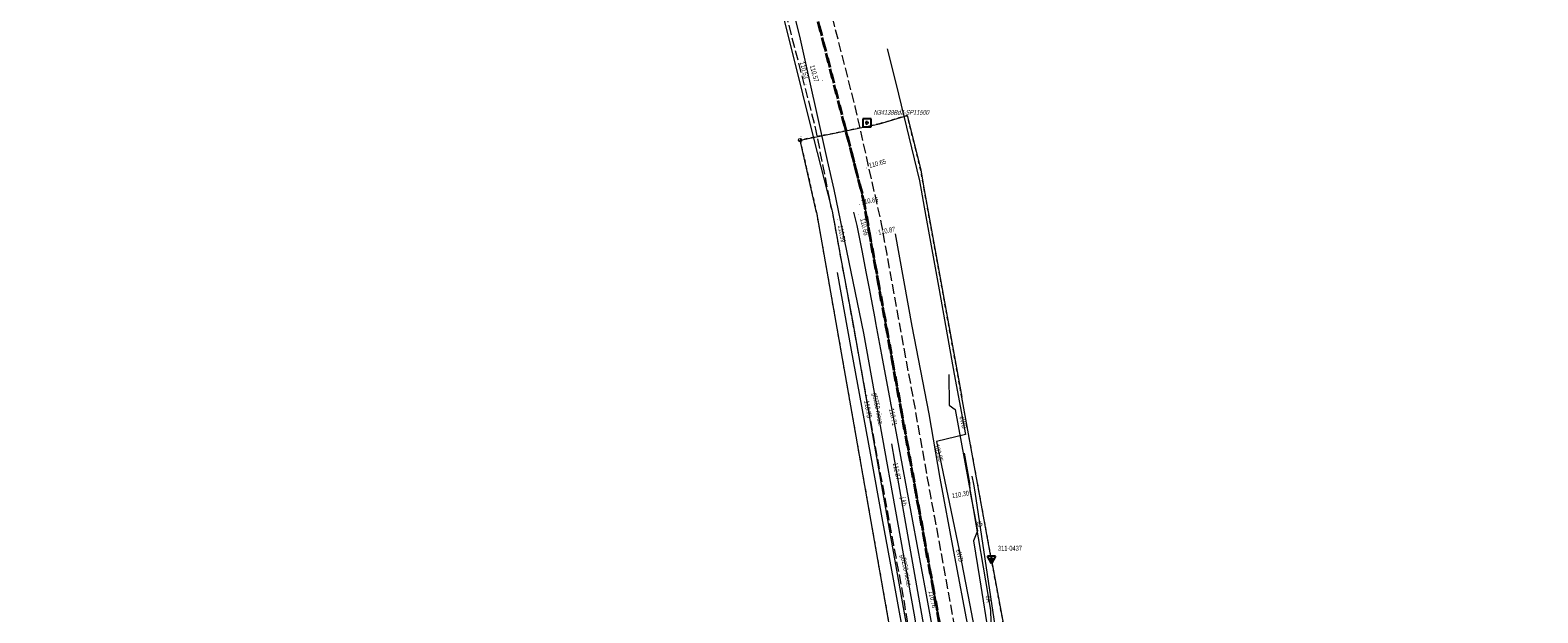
# Model space of a CAD drawing. Header units: metres. Extents: x 0 to 8432273, y 0 to 5705512.
# Tile 29 of 32: x 8403812 to 8404044, y 5705199 to 5705288. Entities that reach past the tile are written whole.
import ezdxf
from ezdxf.enums import TextEntityAlignment as Align

# ---------------------------------------------------------------- set-up
doc = ezdxf.new("R2010")
doc.units = ezdxf.units.M
doc.header["$MEASUREMENT"] = 0
for name, pattern in [('1.5_0.5', [2, 1.5, -0.5]), ('1.5_1.0', [2.5, 1.5, -1]), ('219-500', [0]), ('egug-500', [1, 0.5, -0.5])]:
    doc.linetypes.add(name, pattern=pattern)
doc.layers.get('0').update_dxf_attribs({"color": 250, "linetype": 'CONTINUOUS', "lineweight": 100})
for name, color, linetype in [('202-punkt graniczny', 7, 'CONTINUOUS'), ('202-punkt graniczny-Atr103', 7, 'CONTINUOUS'), ('203-punkt graniczny', 7, 'CONTINUOUS'), ('216-obręb ewidencyjny', 7, 'CONTINUOUS'), ('218-kontur użytku gruntowego', 7, 'CONTINUOUS'), ('219-działka ewidencyjna', 7, 'CONTINUOUS'), ('jezdnia', 7, 'CONTINUOUS'), ('jezdnia-Atr17', 7, 'CONTINUOUS'), ('pikieta sztuczna', 7, 'CONTINUOUS'), ('pikieta sztuczna-Atr2', 7, 'CONTINUOUS'), ('przewód elektroenergetyczny podziemny', 7, 'CONTINUOUS'), ('przewód elektroenergetyczny podziemny-Atr1', 7, 'CONTINUOUS'), ('przewód gazowy', 7, 'CONTINUOUS'), ('przewód gazowy-Atr1', 7, 'CONTINUOUS'), ('przewód kanalizacyjny', 7, 'CONTINUOUS'), ('przewód telekomunikacyjny podziemny', 7, 'CONTINUOUS'), ('przewód telekomunikacyjny podziemny-Atr1', 7, 'CONTINUOUS'), ('przewód wodociągowy', 7, 'CONTINUOUS'), ('rzędna', 7, 'CONTINUOUS'), ('rzędna-Atr2', 7, 'CONTINUOUS'), ('Szczegółowa osnowa geodezyjna pozioma', 7, 'CONTINUOUS'), ('Szczegółowa osnowa geodezyjna pozioma-Atr103', 7, 'CONTINUOUS'), ('Szczegółowa osnowa geodezyjna wysokościowa', 7, 'CONTINUOUS'), ('Szczegółowa osnowa geodezyjna wysokościowa-Atr103', 7, 'CONTINUOUS')]:
    doc.layers.add(name, color=color, linetype=linetype)
doc.layers.add('PL_AR_01-MAPA dwg', color=7, linetype='CONTINUOUS', lineweight=15)
doc.styles.get("Standard").update_dxf_attribs({"font": 'arial.ttf', "width": 0.75})

# ---------------------------------------------------------------- blocks, each defined once
blk = doc.blocks.new('202')
at = {"color": 0, "linetype": 'Continuous', "lineweight": 0}
blk.add_circle((0, 0), 0.25, dxfattribs=at)
blk = doc.blocks.new('203')
at = {"linetype": 'Continuous', "lineweight": 0}
h = blk.add_hatch(color=0, dxfattribs=at)
edge = h.paths.add_edge_path()
edge.add_arc((0, 0), 0.045, 0, 360)
blk = doc.blocks.new('PW01')
at = {"linetype": 'Continuous', "lineweight": 13}
h = blk.add_hatch(color=0, dxfattribs=at)
edge = h.paths.add_edge_path()
edge.add_arc((0, 0), 0.045, 0, 360)
blk = doc.blocks.new('OSSP')
at = {"color": 0}
for p, q in [((-0.626, 0.625), (-0.626, -0.625)), ((-0.626, 0.625), (-0.626, -0.625)), ((0.624, 0.625), (-0.626, 0.625)), ((0.624, 0.625), (-0.626, 0.625)), ((0.3, 0), (-0.3, 0)), ((0.3, 0), (-0.3, 0)), ((0, -0.3), (0, 0.3)), ((0, -0.3), (0, 0.3)), ((0.624, -0.625), (0.624, 0.625)), ((0.624, -0.625), (0.624, 0.625)), ((-0.626, -0.625), (0.624, -0.625)), ((-0.626, -0.625), (0.624, -0.625))]:
    blk.add_line(p, q, dxfattribs=at)
blk = doc.blocks.new('OSSH')
at = {"color": 0}
for p, q in [((0, -0.721), (-0.624, 0.362)), ((0.626, 0.362), (-0.624, 0.362)), ((-0.25, 0), (0.25, 0)), ((0.626, 0.362), (0, -0.721)), ((0, -0.25), (0, 0.25))]:
    blk.add_line(p, q, dxfattribs=at)
blk = doc.blocks.new('MDCP')
at = {"layer": '216-obręb ewidencyjny', "color": 7, "linetype": '1.5_1.0', "lineweight": 35, "flags": 128}
for points in [[(8404146.36, 5705453.78), (8404111.36, 5705441.78), (8403920.07, 5705370.27), (8403918.77, 5705369.78), (8403913.37, 5705367.76), (8403915.1, 5705360.63), (8403917.12, 5705352.7), (8403937.18, 5705274.23), (8403937.59, 5705272.63), (8403940.13, 5705262.66), (8403940.22, 5705262.31), (8403964.9, 5705124.72), (8403969.67, 5705098.09), (8403969.09, 5705097.93), (8403972.52, 5705080.46), (8404007.86, 5704900.21), (8404028.72, 5704792.65), (8404031.53, 5704778.14), (8404034.31, 5704763.98), (8404037.3, 5704748.7), (8404437.69, 5704886.35), (8404446.65, 5704889.43), (8404442.5, 5704900.38), (8404437.79, 5704912.81), (8404423.41, 5704948.87), (8404412, 5704978.45), (8404391.39, 5705031.85), (8404368.9, 5705090.84), (8404326.69, 5705200.83), (8404224.84, 5705466.28), (8404217.17, 5705484), (8404208.12, 5705480.14)], [(8403760.53, 5704983.8), (8403772.16, 5704956.32), (8403783.97, 5704928.9), (8403796.93, 5704901.95), (8403810.73, 5704875.32), (8403896, 5704716.69), (8403923.05, 5704725.94), (8403950.42, 5704735.3), (8403953.23, 5704736.26), (8403971.83, 5704742.61), (8403985.59, 5704747.32), (8403996.61, 5704751.09), (8404027.05, 5704761.5), (8404034.31, 5704763.98), (8404031.53, 5704778.14), (8404028.72, 5704792.65), (8404007.86, 5704900.21), (8403972.52, 5705080.46), (8403969.09, 5705097.93), (8403969.67, 5705098.09), (8403964.9, 5705124.72), (8403940.22, 5705262.31), (8403940.13, 5705262.66), (8403937.59, 5705272.63), (8403937.18, 5705274.23), (8403917.12, 5705352.7), (8403915.1, 5705360.63), (8403913.37, 5705367.76), (8403907.57, 5705366.21), (8403906.68, 5705365.97), (8403741.4, 5705321.73), (8403658.61, 5705306.16), (8403636.61, 5705302.03), (8403640.06, 5705284.49), (8403643.45, 5705270.12), (8403647.87, 5705256.11), (8403653.3, 5705242.46), (8403659.76, 5705229.18), (8403681.03, 5705189.21), (8403695.31, 5705162.42), (8403706.59, 5705141.24), (8403707.43, 5705139.55), (8403711.83, 5705130.69), (8403716.4, 5705119.87), (8403717.9, 5705115.68), (8403720.35, 5705108.82), (8403723.64, 5705097.5), (8403731.6, 5705068.58), (8403738.71, 5705045.47), (8403740.4, 5705039.99), (8403750.38, 5705011.87)]]:
    blk.add_lwpolyline(points, close=True, dxfattribs=at)
at = {"layer": '218-kontur użytku gruntowego', "color": 3, "linetype": 'egug-500', "lineweight": 18, "flags": 128}
for points in [[(8403946.99, 5705274.98), (8403942.73, 5705273.69)], [(8403948.25, 5705269.92), (8403946.99, 5705274.98)], [(8403937.59, 5705272.63), (8403930.55, 5705271.19)], [(8403942.73, 5705273.69), (8403937.59, 5705272.63)], [(8403937.59, 5705272.63), (8403940.13, 5705262.66)], [(8403940.13, 5705262.66), (8403937.59, 5705272.63)], [(8403930.55, 5705271.19), (8403933.07, 5705260.07)], [(8403949.06, 5705266.58), (8403948.25, 5705269.92)], [(8403949.6, 5705263.58), (8403949.06, 5705266.58)], [(8403940.13, 5705262.66), (8403940.22, 5705262.31)], [(8403940.22, 5705262.31), (8403940.13, 5705262.66)], [(8403955.36, 5705231.74), (8403949.6, 5705263.58)], [(8403940.22, 5705262.31), (8403964.9, 5705124.72)], [(8403964.9, 5705124.72), (8403940.22, 5705262.31)], [(8403933.07, 5705260.07), (8403946.84, 5705181.84)], [(8403959.83, 5705207.32), (8403955.36, 5705231.74)], [(8403963.76, 5705186.06), (8403959.83, 5705207.32)]]:
    blk.add_lwpolyline(points, dxfattribs=at)
at = {"layer": '219-działka ewidencyjna', "color": 7, "linetype": '219-500', "lineweight": 18, "flags": 128}
for points in [[(8403942.73, 5705273.69), (8403946.99, 5705274.98)], [(8403946.99, 5705274.98), (8403948.25, 5705269.92)], [(8403930.55, 5705271.19), (8403937.59, 5705272.63)], [(8403937.59, 5705272.63), (8403942.73, 5705273.69)], [(8403940.13, 5705262.66), (8403937.59, 5705272.63)], [(8403933.07, 5705260.07), (8403930.55, 5705271.19)], [(8403948.25, 5705269.92), (8403949.06, 5705266.58)], [(8403949.06, 5705266.58), (8403949.6, 5705263.58)], [(8403940.13, 5705262.66), (8403940.22, 5705262.31)], [(8403949.6, 5705263.58), (8403955.36, 5705231.74)], [(8403940.22, 5705262.31), (8403964.9, 5705124.72)], [(8403933.07, 5705260.07), (8403946.84, 5705181.84)], [(8403959.83, 5705207.32), (8403955.36, 5705231.74)], [(8403959.83, 5705207.32), (8403963.76, 5705186.06)]]:
    blk.add_lwpolyline(points, dxfattribs=at)
at = {"layer": 'jezdnia', "color": 7, "linetype": '1.5_0.5', "lineweight": 18, "flags": 128}
blk.add_lwpolyline([(8403965.56, 5705094.62), (8403976.52, 5705099.52), (8403970.64, 5705112.56), (8403970.21, 5705113.01), (8403969.73, 5705113.69), (8403969.28, 5705114.59), (8403968.97, 5705115.6), (8403968.88, 5705116.19), (8403968.54, 5705118.08), (8403967.51, 5705123.81), (8403961.94, 5705154.49), (8403961.55, 5705156.68), (8403958.13, 5705174.86), (8403957.95, 5705175.89), (8403955.65, 5705188.81), (8403955.33, 5705190.55), (8403954.82, 5705193.58), (8403954.14, 5705197.3), (8403952.88, 5705204.23), (8403951.21, 5705213.28), (8403950.65, 5705216.3), (8403950.5, 5705217.12), (8403949.06, 5705225.24), (8403948.18, 5705230.23), (8403945.61, 5705244.2), (8403943.89, 5705253.72), (8403943.11, 5705258.07), (8403939.01, 5705276.36), (8403938.49, 5705278.39), (8403935.84, 5705288.77), (8403930.99, 5705307.92), (8403928.13, 5705319.63), (8403916.45, 5705336.63), (8403920.36, 5705321.31), (8403932.8, 5705273.44), (8403932.97, 5705272.62), (8403935.24, 5705261.09), (8403935.43, 5705260.51), (8403938.89, 5705241.56), (8403940.71, 5705231.6), (8403942.15, 5705223.6), (8403943.39, 5705217.2), (8403944.88, 5705209.05), (8403946.59, 5705199.97), (8403946.71, 5705198.98), (8403947.87, 5705192.44), (8403948.92, 5705186.84), (8403951.72, 5705171.23), (8403953.4, 5705161.77), (8403954.32, 5705156.69), (8403956.96, 5705141.83), (8403957.03, 5705141.55), (8403957.08, 5705141.05), (8403957.1, 5705140.55), (8403960.13, 5705123.23), (8403960.82, 5705120.42), (8403961.03, 5705119.34), (8403962.11, 5705114.4), (8403962.32, 5705112.99), (8403962.43, 5705111.56), (8403962.43, 5705110.73)], close=True, dxfattribs=at)
at = {"layer": 'przewód elektroenergetyczny podziemny', "color": 1, "linetype": 'Continuous', "lineweight": 18, "flags": 128}
for points in [[(8403961.44, 5705113.03), (8403960.41, 5705118.94), (8403958.95, 5705127.88), (8403956.67, 5705141.63), (8403954.98, 5705151.11), (8403953.05, 5705162.56), (8403949.87, 5705180.19), (8403946.52, 5705198.95), (8403943.99, 5705212.94), (8403941.55, 5705226.85), (8403938.74, 5705242.88), (8403936.68, 5705253.84), (8403935.54, 5705260.27), (8403935.37, 5705260.92), (8403932.73, 5705271.31), (8403929.24, 5705285.31), (8403926.39, 5705296.72)], [(8403943.93, 5705285.18), (8403945.26, 5705279.92), (8403948.85, 5705264.94), (8403949.86, 5705259.49), (8403951.9, 5705248.2), (8403954.2, 5705235.27), (8403955.94, 5705226.01), (8403951.5, 5705224.96), (8403954.95, 5705208.26), (8403956.61, 5705199.84), (8403957.67, 5705194.24), (8403959.01, 5705187.11), (8403961.09, 5705176.7), (8403962.16, 5705171.22), (8403963.12, 5705166.36), (8403964.98, 5705156.96), (8403966.8, 5705147.43), (8403968.79, 5705137.26), (8403970.04, 5705137.39)], [(8403945.12, 5705256.83), (8403947.71, 5705242.63), (8403950.28, 5705229.18), (8403952.01, 5705219.31), (8403954.06, 5705208.07), (8403956.4, 5705195.92), (8403957.04, 5705191.64), (8403959.84, 5705176.42), (8403962.41, 5705162.61), (8403963.82, 5705154.89), (8403966.14, 5705142.38), (8403968.03, 5705132.32)], [(8403955.36, 5705145.41), (8403952.95, 5705159.2), (8403950.79, 5705171.46), (8403949.28, 5705179.93), (8403947.07, 5705191.75), (8403944.86, 5705203.84), (8403943.26, 5705212.7), (8403941.37, 5705223.16), (8403938.46, 5705238.98), (8403936.3, 5705250.86)], [(8403953.35, 5705235.21), (8403953.43, 5705230.52), (8403954.36, 5705229.86), (8403956.72, 5705216.77), (8403959.77, 5705199.06), (8403959.83, 5705197.29), (8403960.4, 5705194.4), (8403964.81, 5705172.77), (8403965.83, 5705164.9), (8403966.91, 5705159.35)], [(8403955.73, 5705223.18), (8403956.56, 5705218.63), (8403956.61, 5705217.37), (8403957.25, 5705213.97), (8403957.77, 5705211.26), (8403957.13, 5705209.74), (8403958.05, 5705204.02), (8403959.57, 5705194.71), (8403960.44, 5705191.17), (8403962.07, 5705181.77), (8403963.58, 5705172.67), (8403965.25, 5705163.77), (8403966.16, 5705160.09), (8403967.93, 5705149.84), (8403969.53, 5705140.56), (8403970.04, 5705137.39), (8403970.16, 5705136.67), (8403971.78, 5705127.09), (8403972.18, 5705124.72), (8403972.54, 5705123.73), (8403973.09, 5705123.7)]]:
    blk.add_lwpolyline(points, dxfattribs=at)
at = {"layer": 'przewód gazowy', "color": 52, "linetype": 'Continuous', "lineweight": 18, "flags": 128}
blk.add_lwpolyline([(8403917.68, 5705337.77), (8403926.64, 5705302.34), (8403930.45, 5705287.15), (8403934.73, 5705268.06), (8403935.73, 5705263.62), (8403940.28, 5705241.58), (8403948.02, 5705198.62), (8403960.57, 5705125.21)], dxfattribs=at)
at = {"layer": 'przewód kanalizacyjny', "color": 34, "linetype": 'Continuous', "lineweight": 18, "flags": 128}
blk.add_lwpolyline([(8403967.14, 5705110.48), (8403966.7, 5705112.59), (8403965.18, 5705120.5), (8403959.79, 5705147.37), (8403957.5, 5705159.8), (8403956.79, 5705163.66), (8403953.42, 5705182.69), (8403951.25, 5705194.13), (8403949.85, 5705202), (8403947.87, 5705212.71), (8403946, 5705222.64), (8403945.74, 5705224.06), (8403943.1, 5705238.26), (8403942.18, 5705243.18), (8403942.06, 5705243.81), (8403941.3, 5705247.87), (8403941.24, 5705248.15), (8403940.76, 5705250.71), (8403940.07, 5705254.27), (8403939.32, 5705258.11), (8403938.82, 5705260.16)], dxfattribs=at)
at = {"layer": 'przewód telekomunikacyjny podziemny', "color": 30, "linetype": 'Continuous', "lineweight": 18, "flags": 128}
blk.add_lwpolyline([(8403956.92, 5705219.62), (8403957.13, 5705218.42), (8403957.34, 5705217.22), (8403960.8, 5705194.27), (8403964.54, 5705174.72), (8403968.43, 5705152.63), (8403975.64, 5705116.64)], dxfattribs=at)
at = {"layer": 'przewód wodociągowy', "color": 5, "linetype": 'Continuous', "lineweight": 18, "flags": 128}
blk.add_lwpolyline([(8403960.54, 5705136.58), (8403957.14, 5705153.9), (8403955.1, 5705165.41), (8403949.39, 5705197.62), (8403945.08, 5705221.96), (8403944.61, 5705224.59)], dxfattribs=at)
at = {"layer": '202-punkt graniczny', "color": 7, "linetype": 'Continuous', "lineweight": 18}
blk.add_blockref('202', (8403930.55, 5705271.19), dxfattribs=at)
at = {"layer": '203-punkt graniczny', "color": 7, "linetype": 'Continuous', "lineweight": 18}
for p in [(8403946.99, 5705274.98), (8403937.59, 5705272.63), (8403942.73, 5705273.69), (8403948.25, 5705269.92), (8403949.06, 5705266.58), (8403940.13, 5705262.66), (8403949.6, 5705263.58), (8403940.22, 5705262.31), (8403933.07, 5705260.07), (8403955.36, 5705231.74), (8403959.83, 5705207.32)]:
    blk.add_blockref('203', p, dxfattribs=at)
at = {"layer": 'pikieta sztuczna', "color": 7, "linetype": 'Continuous', "lineweight": 13}
for p in [(8403931.45, 5705279.75), (8403933.97, 5705280.31), (8403940.71, 5705266.91), (8403939.69, 5705261.29), (8403936.26, 5705259.03), (8403939.52, 5705259.78), (8403942.32, 5705256.95), (8403940.82, 5705231.98), (8403944.36, 5705230.59), (8403950.09, 5705202.51)]:
    blk.add_blockref('PW01', p, dxfattribs=at)
at = {"layer": 'rzędna', "color": 1, "linetype": 'Continuous', "lineweight": 18, "rotation": 179.999}
blk.add_blockref('PW01', (8403951.5, 5705224.96), dxfattribs=at)
at = {"layer": 'rzędna', "color": 5, "linetype": 'Continuous', "lineweight": 18}
blk.add_blockref('PW01', (8403945.08, 5705221.96), dxfattribs=at)
at = {"layer": 'rzędna', "color": 30, "linetype": 'Continuous', "lineweight": 18}
blk.add_blockref('PW01', (8403957.34, 5705217.22), dxfattribs=at)
at = {"layer": 'Szczegółowa osnowa geodezyjna pozioma', "color": 7, "linetype": 'Continuous', "lineweight": 18}
blk.add_blockref('OSSP', (8403940.81, 5705273.85), dxfattribs=at)
at = {"layer": 'Szczegółowa osnowa geodezyjna wysokościowa', "color": 7, "linetype": 'Continuous', "lineweight": 18}
blk.add_blockref('OSSH', (8403959.9, 5705206.98), dxfattribs=at)
at = {"layer": '202-punkt graniczny-Atr103', "color": 7, "width": 0.667}
blk.add_text('-', height=0.75, dxfattribs=at).set_placement((8403930.55, 5705271.19), align=Align.BOTTOM_LEFT)
blk.add_text('-', height=0.75, dxfattribs=at).set_placement((8403930.55, 5705271.19), align=Align.BOTTOM_LEFT)
at = {"layer": 'jezdnia-Atr17', "color": 7, "width": 0.667}
blk.add_text('j.kb.', height=0.75, rotation=281.559, dxfattribs=at).set_placement((8403946.48, 5705215.62), align=Align.MIDDLE_CENTER)
at = {"layer": 'pikieta sztuczna-Atr2', "color": 7, "width": 0.667}
blk.add_text('110.53', height=0.75, rotation=283.811, dxfattribs=at).set_placement((8403931.14, 5705280.56), align=Align.RIGHT)
blk.add_text('110.57', height=0.75, rotation=285.429, dxfattribs=at).set_placement((8403933.46, 5705280.22), align=Align.TOP_RIGHT)
for s, rotation, p in [('110.65', 15.102, (8403941.21, 5705266.91)), ('110.65', 9.603, (8403939.97, 5705261.3)), ('110.59', 280.546, (8403936.35, 5705258.07)), ('110.66', 282.273, (8403939.77, 5705259.12)), ('110.87', 11.775, (8403942.61, 5705256.65)), ('110.71', 281.013, (8403944.2, 5705229.97)), ('110.76', 282.845, (8403950.24, 5705201.98))]:
    blk.add_text(s, height=0.75, rotation=rotation, dxfattribs=at).set_placement(p)
blk.add_text('110.75', height=0.75, rotation=279.289, dxfattribs=at).set_placement((8403940.76, 5705231.24), align=Align.MIDDLE_LEFT)
at = {"layer": 'przewód elektroenergetyczny podziemny-Atr1', "color": 1, "width": 0.667}
for p in [(8403955.58, 5705227.88), (8403955.06, 5705207.46)]:
    blk.add_text('eWD', height=0.75, rotation=282.647, dxfattribs=at).set_placement(p, align=Align.MIDDLE_CENTER)
blk.add_text('eA', height=0.75, rotation=279.772, dxfattribs=at).set_placement((8403959.38, 5705201.34), align=Align.MIDDLE_LEFT)
at = {"layer": 'przewód gazowy-Atr1', "color": 52, "width": 0.667}
for rotation, p in [(280.652, (8403942.48, 5705229.94)), (281.52, (8403946.83, 5705205.12))]:
    blk.add_text('gB250-niecz.', height=0.75, rotation=rotation, dxfattribs=at).set_placement(p, align=Align.MIDDLE_CENTER)
at = {"layer": 'przewód telekomunikacyjny podziemny-Atr1', "color": 30, "width": 0.667}
blk.add_text('tD', height=0.75, rotation=281.352, dxfattribs=at).set_placement((8403958.12, 5705212.28), align=Align.MIDDLE_CENTER)
at = {"layer": 'rzędna-Atr2', "color": 1, "width": 0.667}
blk.add_text('109.85', height=0.75, rotation=284.055, dxfattribs=at).set_placement((8403951.53, 5705224.5), align=Align.MIDDLE_LEFT)
at = {"layer": 'rzędna-Atr2', "color": 5, "width": 0.667}
blk.add_text('112.87', height=0.75, rotation=281.551, dxfattribs=at).set_placement((8403945.14, 5705221.71), align=Align.MIDDLE_LEFT)
at = {"layer": 'rzędna-Atr2', "color": 30, "width": 0.667}
blk.add_text('110.30', height=0.75, rotation=9.728, dxfattribs=at).set_placement((8403953.83, 5705216.62), align=Align.MIDDLE_LEFT)
at = {"layer": 'Szczegółowa osnowa geodezyjna pozioma-Atr103', "color": 7, "oblique": 15, "width": 0.667}
blk.add_text('N34138Bd2-SP11500', height=0.75, dxfattribs=at).set_placement((8403941.81, 5705274.85), align=Align.BOTTOM_LEFT)
at = {"layer": 'Szczegółowa osnowa geodezyjna wysokościowa-Atr103', "color": 7, "width": 0.667}
blk.add_text('311-0437', height=0.75, dxfattribs=at).set_placement((8403960.9, 5705207.98), align=Align.BOTTOM_LEFT)

msp = doc.modelspace()

# ---------------------------------------------------------------- block references
at = {"layer": 'PL_AR_01-MAPA dwg', "linetype": 'Continuous'}
msp.add_blockref('MDCP', (0, 0), dxfattribs=at)

doc.saveas('drawing.dxf')
